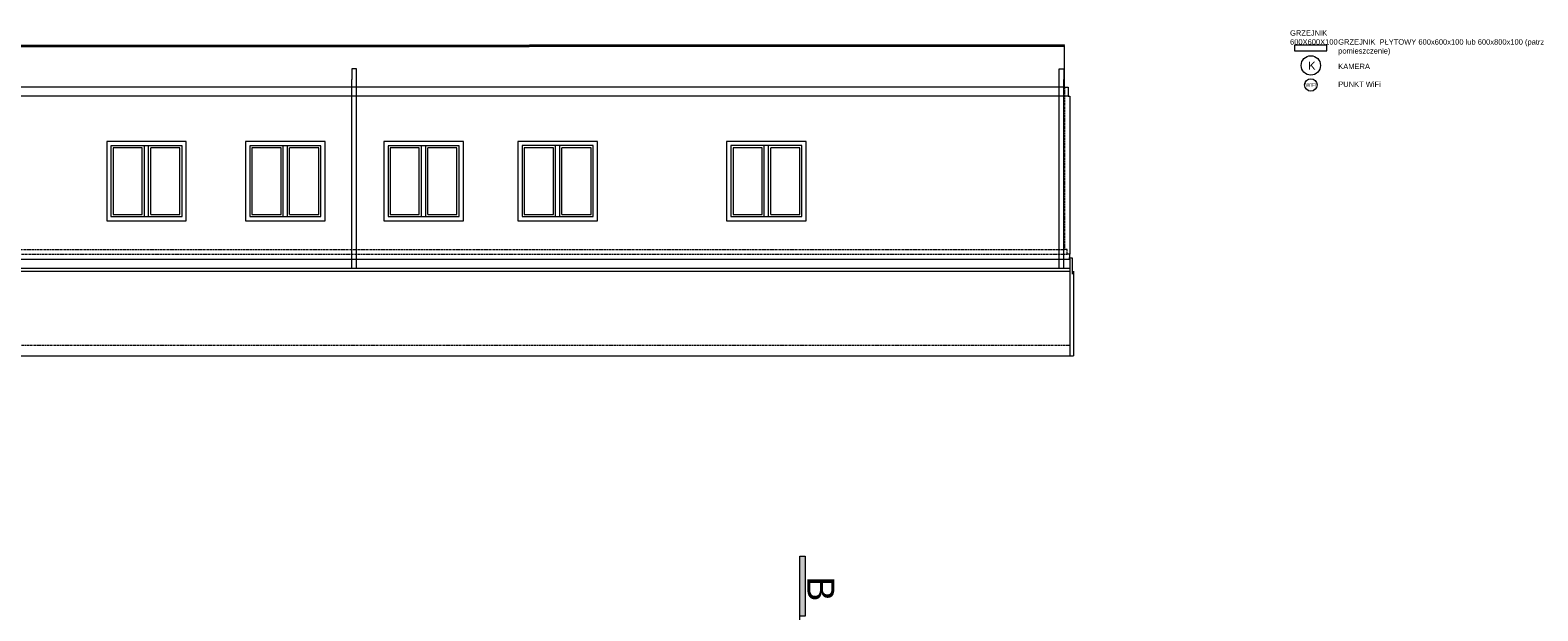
# Model space of a CAD drawing. Header units: centimetres. Extents: x -2458 to 12284, y -19336 to 2224.
# Tile 18 of 20: x 6950 to 9751, y -8916 to -7836. Entities that reach past the tile are written whole.
import ezdxf

# ---------------------------------------------------------------- set-up
doc = ezdxf.new("R2010")
doc.units = ezdxf.units.CM
doc.linetypes.add('DASHED2', pattern=[9.525, 6.35, -3.175])
doc.linetypes.add('GCAD_ISO03W100', pattern=[30, 12, -18])
for name, color, linetype, lineweight in [('200_DZIAŁOWE', 50, 'Continuous', 15), ('400_OKNA ISTNIEJĄCE', 130, 'Continuous', 5), ('401_OKNA NOWE', 150, 'Continuous', 5), ('500_WIDOK', 220, 'Continuous', 5), ('600_POWIERZCHNIE', 11, 'Continuous', 9), ('700_ELEWACJE', 70, 'Continuous', 9), ('800_WYMIARY', 210, 'Continuous', 9)]:
    doc.layers.add(name, color=color, linetype=linetype, lineweight=lineweight)
doc.styles.get("Standard").update_dxf_attribs({"font": 'arial.ttf'})

# ---------------------------------------------------------------- blocks, each defined once
blk = doc.blocks.new('okno elewacja')
at = {"layer": '400_OKNA ISTNIEJĄCE'}
for p, q in [((9517.3, 2425.9), (9369.3, 2425.9)), ((9369.3, 2425.9), (9369.3, 2277.9)), ((9509.3, 2417.9), (9377.3, 2417.9)), ((9377.3, 2417.9), (9377.3, 2285.9)), ((9435.3, 2413.9), (9381.3, 2413.9)), ((9381.3, 2413.9), (9381.3, 2289.9)), ((9435.3, 2289.9), (9435.3, 2413.9)), ((9439.3, 2285.9), (9439.3, 2417.9)), ((9447.3, 2285.9), (9447.3, 2417.9)), ((9505.3, 2413.9), (9451.3, 2413.9)), ((9451.3, 2289.9), (9451.3, 2413.9)), ((9505.3, 2289.9), (9505.3, 2413.9)), ((9509.3, 2285.9), (9509.3, 2417.9)), ((9517.3, 2277.9), (9517.3, 2425.9)), ((9369.3, 2277.9), (9517.3, 2277.9)), ((9377.3, 2285.9), (9509.3, 2285.9)), ((9381.3, 2289.9), (9435.3, 2289.9)), ((9451.3, 2289.9), (9505.3, 2289.9))]:
    blk.add_line(p, q, dxfattribs=at)
blk = doc.blocks.new('okno nowe elewacja')
at = {"layer": '401_OKNA NOWE'}
for p, q in [((7362.5, -8598.7), (7214.5, -8598.7)), ((7214.5, -8598.7), (7214.5, -8746.7)), ((7362.5, -8746.7), (7362.5, -8598.7)), ((7354.5, -8606.7), (7222.5, -8606.7)), ((7222.5, -8606.7), (7222.5, -8738.7)), ((7280.5, -8610.7), (7226.5, -8610.7)), ((7226.5, -8610.7), (7226.5, -8734.7)), ((7280.5, -8734.7), (7280.5, -8610.7)), ((7284.5, -8738.7), (7284.5, -8606.7)), ((7292.5, -8738.7), (7292.5, -8606.7)), ((7350.5, -8610.7), (7296.5, -8610.7)), ((7296.5, -8734.7), (7296.5, -8610.7)), ((7350.5, -8734.7), (7350.5, -8610.7)), ((7354.5, -8738.7), (7354.5, -8606.7)), ((7222.5, -8738.7), (7354.5, -8738.7)), ((7226.5, -8734.7), (7280.5, -8734.7)), ((7296.5, -8734.7), (7350.5, -8734.7)), ((7214.5, -8746.7), (7362.5, -8746.7))]:
    blk.add_line(p, q, dxfattribs=at)
blk = doc.blocks.new('STRZAŁKA')
at = {"layer": '600_POWIERZCHNIE'}
h = blk.add_hatch(color=256, dxfattribs=at)
h.dxf.hatch_style = 1
h.paths.add_polyline_path([(1756.5, -10100.9), (1756.5, -9989.2), (1746.5, -9989.2), (1746.5, -10100.9), (1756.5, -10100.9)], is_closed=False)
blk.add_line((1746.5, -9818.7), (1746.5, -10100.9), dxfattribs=at)
blk.add_lwpolyline([(1746.5, -10100.9), (1756.5, -10100.9), (1756.5, -9989.2), (1746.5, -9989.2)], dxfattribs=at)
blk = doc.blocks.new('kamera')
at = {"layer": '500_WIDOK'}
blk.add_circle((8055.2, -9517.4), 18, dxfattribs=at)
at = {"layer": '500_WIDOK', "insert": (8050, -9510.4), "char_height": 15, "width": 232.929, "attachment_point": 1}
blk.add_mtext('K', dxfattribs=at)
blk = doc.blocks.new('grzejnik 600x600x100')
at = {"layer": '500_WIDOK'}
blk.add_lwpolyline([(5341.8, -9108), (5341.8, -9118), (5401.8, -9118), (5401.8, -9108), (5341.8, -9108)], dxfattribs=at)
at = {"layer": '500_WIDOK', "insert": (5333.2, -9080), "char_height": 10, "width": 42.029, "attachment_point": 1}
blk.add_mtext('GRZEJNIK 600X600X100', dxfattribs=at)
blk = doc.blocks.new('wifi')
at = {"layer": '500_WIDOK'}
blk.add_circle((3872.6, -9470.7), 11.6, dxfattribs=at)
at = {"layer": '500_WIDOK', "insert": (3862.6, -9467.2), "char_height": 7, "width": 150.523, "attachment_point": 1}
blk.add_mtext('WIFI', dxfattribs=at)
blk = doc.blocks.new('DETAL ELEWACJA')
at = {"layer": '200_DZIAŁOWE'}
for p, q in [((658.1, -12543.9), (658.1, -12396.4)), ((658.1, -12554.2), (658.1, -12543.9))]:
    blk.add_line(p, q, dxfattribs=at)
blk.add_lwpolyline([(660, -12548.7), (660, -12578.5), (666.6, -12578.5)], dxfattribs=at)
at = {"layer": '500_WIDOK'}
for p, q in [((9007.6, -12554), (664.6, -12554)), ((9007.6, -12559.4), (664.6, -12559.4)), ((675.6, -12559.4), (675.6, -12910.6)), ((684.6, -12559.4), (684.6, -12910.6)), ((1990.1, -12559.4), (1990.1, -12910.6)), ((1999.1, -12559.4), (1999.1, -12910.6)), ((675.6, -12930.6), (675.6, -12910.6)), ((684.6, -12910.6), (684.6, -12930.6)), ((684.6, -12930.6), (675.6, -12930.6))]:
    blk.add_line(p, q, dxfattribs=at)
at = {"layer": '700_ELEWACJE', "linetype": 'GCAD_ISO03W100'}
blk.add_line((664.6, -12585.4), (669.6, -12585.4), dxfattribs=at)
at = {"layer": '800_WYMIARY'}
for p, q in [((1990.1, -12910.6), (1990.1, -12930.6)), ((1999.1, -12930.6), (1999.1, -12910.6)), ((1990.1, -12930.6), (1999.1, -12930.6))]:
    blk.add_line(p, q, dxfattribs=at)

msp = doc.modelspace()

# ---------------------------------------------------------------- linework, layer by layer
at = {"layer": '700_ELEWACJE', "lineweight": 40}
msp.add_line((5106.847, -7866.735), (8871.847, -7864.735), dxfattribs=at)
at = {"layer": '700_ELEWACJE'}
for p, q in [((8871.847, -7941.735), (8871.847, -7864.735)), ((8871.847, -7941.735), (548.847, -7941.735)), ((8871.847, -7941.735), (8878.847, -7941.735)), ((8878.847, -7941.735), (8878.847, -7958.735)), ((8871.847, -7958.735), (548.847, -7958.735)), ((8878.847, -7958.735), (8871.847, -7958.735)), ((538.847, -8261.735), (8881.847, -8261.735)), ((8881.847, -8261.735), (8881.847, -8252.735)), ((8881.847, -8261.735), (8881.847, -8441.735)), ((532.374, -8441.735), (8888.319, -8441.735))]:
    msp.add_line(p, q, dxfattribs=at)
at = {"layer": '700_ELEWACJE', "linetype": 'DASHED2', "ltscale": 0.3}
for p, q in [((8871.847, -7941.735), (8871.847, -8243.735)), ((543.847, -8252.735), (8876.847, -8252.735)), ((548.847, -8243.735), (8871.847, -8243.735)), ((8876.847, -8243.735), (8871.847, -8243.735)), ((8876.847, -8252.735), (8876.847, -8243.735)), ((538.847, -8421.735), (8881.847, -8421.735))]:
    msp.add_line(p, q, dxfattribs=at)
at = {"layer": '700_ELEWACJE', "linetype": 'GCAD_ISO03W100'}
msp.add_line((8881.847, -8252.735), (8876.847, -8252.735), dxfattribs=at)
at = {"layer": '700_ELEWACJE'}
msp.add_lwpolyline([(8878.847, -7958.735), (8881.847, -7958.735), (8881.847, -8252.735)], dxfattribs=at)

# ---------------------------------------------------------------- block references
at = {"layer": '200_DZIAŁOWE'}
for name, p in [('kamera', (1274.368, 1615.855)), ('okno nowe elewacja', (-122.701, 555.926)), ('okno nowe elewacja', (135.299, 555.926)), ('okno nowe elewacja', (392.299, 555.926))]:
    msp.add_blockref(name, p, dxfattribs=at)
at = {"layer": '200_DZIAŁOWE', "xscale": -1, "rotation": 180}
msp.add_blockref('STRZAŁKA', (6633.544, -18914.807), dxfattribs=at)
at = {"layer": '400_OKNA ISTNIEJĄCE'}
for p in [(-1513.409, -10468.649), (-1125.409, -10468.649)]:
    msp.add_blockref('okno elewacja', p, dxfattribs=at)
at = {"layer": '500_WIDOK'}
msp.add_blockref('grzejnik 600x600x100', (3957.707, 1243.863), dxfattribs=at)
at = {"layer": '500_WIDOK', "rotation": 180}
msp.add_blockref('DETAL ELEWACJA', (9546.415, -20838.172), dxfattribs=at)
at = {"layer": '800_WYMIARY'}
msp.add_blockref('wifi', (5456.972, 1532.905), dxfattribs=at)

# ---------------------------------------------------------------- texts
at = {"layer": '600_POWIERZCHNIE', "char_height": 10, "width": 419.3878, "attachment_point": 1}
for s, insert in [('\\A1;GRZEJNIK  PŁYTOWY 600x600x100 lub 600x800x100 (patrz pomieszczenie)', (9380.431, -7852.874)), ('\\A1;KAMERA', (9380.431, -7898.347)), ('\\A1;PUNKT WiFi', (9380.431, -7931.454))]:
    msp.add_mtext(s, dxfattribs=dict(at, insert=insert))
at = {"layer": '600_POWIERZCHNIE', "insert": (8444.123, -8898.193), "char_height": 50.238, "width": 1170.19319, "attachment_point": 3, "rotation": 270}
msp.add_mtext('B', dxfattribs=at)

doc.saveas('drawing.dxf')
